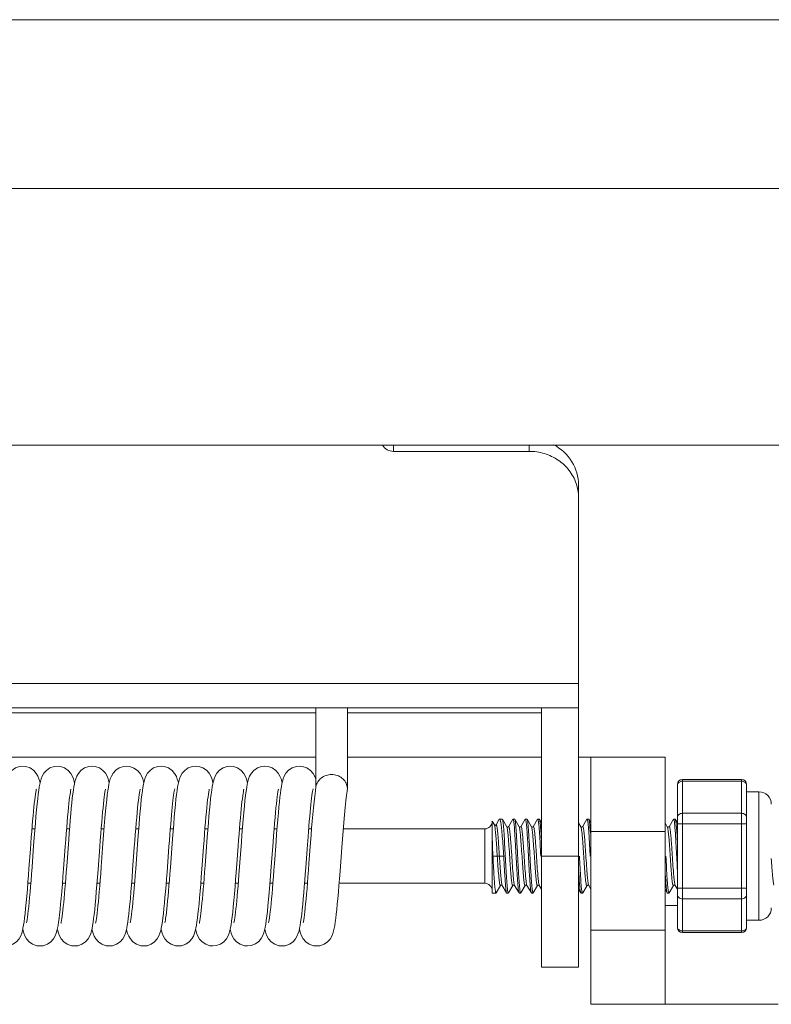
# Model space of a CAD drawing. Header units: millimetres. Extents: x 29170 to 33192, y 36 to 3108.
# Tile 230 of 256: x 31297 to 31328, y 2342 to 2382. Entities that reach past the tile are written whole.
import ezdxf

# ---------------------------------------------------------------- set-up
doc = ezdxf.new("R2010")
doc.units = ezdxf.units.MM
doc.layers.add('细实线', color=7, linetype='Continuous', lineweight=13)

msp = doc.modelspace()

# ---------------------------------------------------------------- linework, layer by layer
at = {"layer": '细实线'}
for p, q in [((31206.178, 2382.037), (31383.873, 2382.037)), ((31215.025, 2375.207), (31375.025, 2375.207)), ((31220.025, 2364.815), (31370.025, 2364.815)), ((31312.525, 2364.815), (31312.525, 2364.565)), ((31318.025, 2364.565), (31318.025, 2364.815)), ((31318.025, 2364.565), (31312.525, 2364.565)), ((31320.025, 2354.182), (31320.025, 2363.199)), ((31320.025, 2355.168), (31270.025, 2355.168)), ((31320.025, 2354.182), (31284.265, 2354.182)), ((31284.265, 2353.982), (31309.385, 2353.982)), ((31309.385, 2350.94), (31309.385, 2354.182)), ((31310.665, 2350.9), (31310.665, 2354.182)), ((31310.665, 2353.982), (31318.525, 2353.982)), ((31318.525, 2354.182), (31318.525, 2343.682)), ((31320.025, 2343.682), (31320.025, 2354.182)), ((31284.265, 2352.182), (31309.385, 2352.182)), ((31310.665, 2352.182), (31318.525, 2352.182)), ((31320.025, 2352.182), (31320.525, 2352.182)), ((31320.525, 2342.182), (31320.525, 2352.182)), ((31320.525, 2352.182), (31323.525, 2352.182)), ((31323.525, 2352.182), (31323.525, 2342.182)), ((31324.225, 2345.083), (31324.225, 2351.28)), ((31324.225, 2351.28), (31326.625, 2351.28)), ((31324.225, 2351.213), (31326.625, 2351.213)), ((31326.625, 2345.083), (31326.625, 2351.28)), ((31309.392, 2350.983), (31309.393, 2350.987)), ((31310.657, 2350.808), (31310.66, 2350.83)), ((31310.665, 2350.9), (31310.658, 2350.983)), ((31310.66, 2350.83), (31310.665, 2350.9)), ((31324.025, 2345.283), (31324.025, 2351.08)), ((31326.825, 2350.644), (31326.825, 2351.08)), ((31327.325, 2350.782), (31326.825, 2350.782)), ((31327.325, 2350.782), (31327.325, 2345.582)), ((31324.225, 2349.914), (31326.625, 2349.914)), ((31326.825, 2348.689), (31326.825, 2350.136)), ((31316.525, 2346.682), (31316.525, 2349.594)), ((31316.613, 2349.443), (31316.525, 2349.594)), ((31316.814, 2349.67), (31316.682, 2349.443)), ((31316.814, 2349.67), (31316.827, 2349.682)), ((31316.931, 2349.682), (31316.827, 2349.682)), ((31316.931, 2349.682), (31316.827, 2349.682)), ((31316.851, 2349.644), (31316.875, 2349.532)), ((31316.939, 2349.675), (31316.931, 2349.682)), ((31317.116, 2349.37), (31316.939, 2349.675)), ((31316.952, 2349.632), (31316.939, 2349.675)), ((31317.362, 2349.675), (31317.184, 2349.37)), ((31317.362, 2349.675), (31317.369, 2349.682)), ((31317.431, 2349.682), (31317.369, 2349.682)), ((31317.431, 2349.682), (31317.369, 2349.682)), ((31317.439, 2349.675), (31317.431, 2349.682)), ((31317.616, 2349.37), (31317.439, 2349.675)), ((31317.452, 2349.63), (31317.439, 2349.675)), ((31317.862, 2349.675), (31317.684, 2349.37)), ((31317.862, 2349.675), (31317.869, 2349.682)), ((31317.931, 2349.682), (31317.869, 2349.682)), ((31317.931, 2349.682), (31317.869, 2349.682)), ((31317.939, 2349.675), (31317.931, 2349.682)), ((31318.116, 2349.37), (31317.939, 2349.675)), ((31317.952, 2349.631), (31317.939, 2349.675)), ((31318.362, 2349.675), (31318.184, 2349.37)), ((31318.362, 2349.675), (31318.369, 2349.682)), ((31318.431, 2349.682), (31318.369, 2349.682)), ((31318.431, 2349.682), (31318.369, 2349.682)), ((31318.439, 2349.675), (31318.431, 2349.682)), ((31318.525, 2349.526), (31318.439, 2349.675)), ((31320.116, 2349.37), (31320.025, 2349.526)), ((31320.362, 2349.675), (31320.184, 2349.37)), ((31320.362, 2349.675), (31320.369, 2349.682)), ((31320.431, 2349.682), (31320.369, 2349.682)), ((31320.431, 2349.682), (31320.369, 2349.682)), ((31320.439, 2349.675), (31320.431, 2349.682)), ((31320.525, 2349.526), (31320.439, 2349.675)), ((31323.616, 2349.37), (31323.525, 2349.526)), ((31323.862, 2349.675), (31323.684, 2349.37)), ((31323.862, 2349.675), (31323.869, 2349.682)), ((31323.931, 2349.682), (31323.869, 2349.682)), ((31323.931, 2349.682), (31323.869, 2349.682)), ((31323.939, 2349.675), (31323.931, 2349.682)), ((31324.025, 2349.526), (31323.939, 2349.675)), ((31323.952, 2349.631), (31323.939, 2349.675)), ((31298.016, 2349.282), (31297.896, 2349.282)), ((31298.016, 2349.282), (31297.896, 2349.282)), ((31299.416, 2349.282), (31299.296, 2349.282)), ((31299.416, 2349.282), (31299.296, 2349.282)), ((31300.816, 2349.282), (31300.696, 2349.282)), ((31300.816, 2349.282), (31300.696, 2349.282)), ((31302.216, 2349.282), (31302.096, 2349.282)), ((31302.216, 2349.282), (31302.096, 2349.282)), ((31303.616, 2349.282), (31303.496, 2349.282)), ((31303.616, 2349.282), (31303.496, 2349.282)), ((31305.016, 2349.282), (31304.896, 2349.282)), ((31305.016, 2349.282), (31304.896, 2349.282)), ((31306.416, 2349.282), (31306.296, 2349.282)), ((31306.416, 2349.282), (31306.296, 2349.282)), ((31307.816, 2349.282), (31307.696, 2349.282)), ((31307.816, 2349.282), (31307.696, 2349.282)), ((31309.216, 2349.282), (31309.096, 2349.282)), ((31309.216, 2349.282), (31309.096, 2349.282)), ((31316.225, 2349.282), (31310.496, 2349.282)), ((31316.225, 2349.282), (31310.496, 2349.282)), ((31316.225, 2347.082), (31316.225, 2349.282)), ((31316.614, 2349.441), (31316.613, 2349.443)), ((31316.682, 2349.444), (31316.682, 2349.443)), ((31317.117, 2349.368), (31317.116, 2349.37)), ((31317.12, 2349.361), (31317.116, 2349.37)), ((31317.618, 2349.368), (31317.616, 2349.37)), ((31317.62, 2349.361), (31317.616, 2349.37)), ((31318.117, 2349.368), (31318.116, 2349.37)), ((31318.12, 2349.362), (31318.116, 2349.37)), ((31320.117, 2349.368), (31320.116, 2349.37)), ((31320.12, 2349.361), (31320.116, 2349.37)), ((31320.436, 2349.181), (31320.493, 2348.19)), ((31320.503, 2349.115), (31320.485, 2349.356)), ((31320.525, 2349.182), (31323.525, 2349.182)), ((31323.618, 2349.368), (31323.616, 2349.37)), ((31323.62, 2349.361), (31323.616, 2349.37)), ((31324.025, 2349.481), (31326.825, 2349.481)), ((31316.556, 2348.182), (31316.525, 2349.015)), ((31316.994, 2348.182), (31316.556, 2348.182)), ((31318.493, 2348.19), (31318.494, 2348.18)), ((31318.525, 2348.182), (31320.025, 2348.182)), ((31320.493, 2348.19), (31320.494, 2348.18)), ((31326.825, 2346.227), (31326.825, 2347.674)), ((31297.848, 2347.082), (31297.729, 2347.082)), ((31297.848, 2347.082), (31297.729, 2347.082)), ((31299.248, 2347.082), (31299.129, 2347.082)), ((31299.248, 2347.082), (31299.129, 2347.082)), ((31300.648, 2347.082), (31300.529, 2347.082)), ((31300.648, 2347.082), (31300.529, 2347.082)), ((31302.048, 2347.082), (31301.929, 2347.082)), ((31302.048, 2347.082), (31301.929, 2347.082)), ((31303.448, 2347.082), (31303.329, 2347.082)), ((31303.448, 2347.082), (31303.329, 2347.082)), ((31304.848, 2347.082), (31304.729, 2347.082)), ((31304.848, 2347.082), (31304.729, 2347.082)), ((31306.248, 2347.082), (31306.129, 2347.082)), ((31306.248, 2347.082), (31306.129, 2347.082)), ((31307.648, 2347.082), (31307.529, 2347.082)), ((31307.648, 2347.082), (31307.529, 2347.082)), ((31309.048, 2347.082), (31308.929, 2347.082)), ((31309.048, 2347.082), (31308.929, 2347.082)), ((31316.225, 2347.082), (31310.329, 2347.082)), ((31316.225, 2347.082), (31310.329, 2347.082)), ((31316.689, 2346.688), (31316.866, 2346.993)), ((31316.934, 2346.993), (31316.93, 2347.002)), ((31316.933, 2346.995), (31316.934, 2346.993)), ((31316.934, 2346.993), (31317.112, 2346.688)), ((31317.189, 2346.688), (31317.366, 2346.993)), ((31317.434, 2346.993), (31317.43, 2347.002)), ((31317.433, 2346.995), (31317.434, 2346.993)), ((31317.434, 2346.993), (31317.612, 2346.688)), ((31317.598, 2346.733), (31317.612, 2346.688)), ((31317.689, 2346.688), (31317.866, 2346.993)), ((31317.934, 2346.993), (31317.93, 2347.002)), ((31317.933, 2346.995), (31317.934, 2346.993)), ((31317.934, 2346.993), (31318.112, 2346.688)), ((31318.098, 2346.734), (31318.112, 2346.688)), ((31318.189, 2346.688), (31318.366, 2346.994)), ((31318.434, 2346.993), (31318.43, 2347.002)), ((31318.434, 2346.994), (31318.434, 2346.993)), ((31318.434, 2346.993), (31318.525, 2346.837)), ((31320.025, 2346.837), (31320.112, 2346.688)), ((31320.098, 2346.734), (31320.112, 2346.688)), ((31320.189, 2346.688), (31320.366, 2346.994)), ((31320.434, 2346.993), (31320.43, 2347.002)), ((31320.434, 2346.994), (31320.434, 2346.993)), ((31320.434, 2346.993), (31320.525, 2346.837)), ((31323.525, 2346.837), (31323.612, 2346.688)), ((31323.598, 2346.733), (31323.612, 2346.688)), ((31323.689, 2346.688), (31323.866, 2346.993)), ((31323.934, 2346.993), (31323.93, 2347.002)), ((31323.933, 2346.995), (31323.934, 2346.993)), ((31323.934, 2346.993), (31324.025, 2346.837)), ((31324.025, 2346.882), (31326.825, 2346.882)), ((31316.681, 2346.682), (31316.525, 2346.682)), ((31316.681, 2346.682), (31316.689, 2346.688)), ((31317.112, 2346.688), (31317.119, 2346.682)), ((31317.181, 2346.682), (31317.119, 2346.682)), ((31317.181, 2346.682), (31317.119, 2346.682)), ((31317.189, 2346.688), (31317.181, 2346.682)), ((31317.612, 2346.688), (31317.619, 2346.682)), ((31317.681, 2346.682), (31317.619, 2346.682)), ((31317.681, 2346.682), (31317.619, 2346.682)), ((31317.689, 2346.688), (31317.681, 2346.682)), ((31318.112, 2346.688), (31318.119, 2346.682)), ((31318.181, 2346.682), (31318.119, 2346.682)), ((31318.181, 2346.682), (31318.119, 2346.682)), ((31318.189, 2346.688), (31318.181, 2346.682)), ((31320.112, 2346.688), (31320.119, 2346.682)), ((31320.181, 2346.682), (31320.119, 2346.682)), ((31320.181, 2346.682), (31320.119, 2346.682)), ((31320.189, 2346.688), (31320.181, 2346.682)), ((31323.612, 2346.688), (31323.619, 2346.682)), ((31323.681, 2346.682), (31323.619, 2346.682)), ((31323.681, 2346.682), (31323.619, 2346.682)), ((31323.689, 2346.688), (31323.681, 2346.682)), ((31324.225, 2346.449), (31326.625, 2346.449)), ((31324.025, 2346.182), (31323.525, 2346.182)), ((31326.825, 2345.283), (31326.825, 2345.719)), ((31327.325, 2345.582), (31326.825, 2345.582)), ((31320.525, 2345.182), (31323.525, 2345.182)), ((31324.225, 2345.15), (31326.625, 2345.15)), ((31324.225, 2345.083), (31326.625, 2345.083)), ((31318.525, 2343.682), (31320.025, 2343.682)), ((31320.525, 2342.182), (31323.525, 2342.182)), ((31323.525, 2342.182), (31328.097, 2342.182))]:
    msp.add_line(p, q, dxfattribs=at)
for points in [[(31297.522, 2351.822), (31297.395, 2351.809), (31297.224, 2351.749), (31297.079, 2351.65), (31296.975, 2351.529), (31296.907, 2351.41), (31296.866, 2351.305), (31296.837, 2351.204), (31296.813, 2351.098), (31296.791, 2350.978), (31296.77, 2350.842), (31296.749, 2350.685), (31296.727, 2350.505), (31296.706, 2350.3), (31296.683, 2350.07), (31296.66, 2349.815), (31296.637, 2349.539), (31296.613, 2349.244), (31296.589, 2348.936), (31296.565, 2348.618)], [(31298.222, 2351.139), (31298.208, 2351.204), (31298.179, 2351.304), (31298.137, 2351.41), (31298.07, 2351.529), (31297.966, 2351.649), (31297.821, 2351.748), (31297.651, 2351.808), (31297.522, 2351.822)], [(31298.922, 2351.822), (31298.795, 2351.809), (31298.624, 2351.749), (31298.481, 2351.651), (31298.376, 2351.531), (31298.308, 2351.412), (31298.267, 2351.306), (31298.238, 2351.205), (31298.213, 2351.098), (31298.191, 2350.979), (31298.17, 2350.842), (31298.149, 2350.683), (31298.127, 2350.5), (31298.104, 2350.29), (31298.082, 2350.054), (31298.058, 2349.795), (31298.035, 2349.516), (31298.011, 2349.222), (31297.988, 2348.918), (31297.964, 2348.611)], [(31299.622, 2351.139), (31299.608, 2351.201), (31299.579, 2351.302), (31299.538, 2351.409), (31299.47, 2351.529), (31299.364, 2351.651), (31299.218, 2351.75), (31299.048, 2351.809), (31298.922, 2351.822)], [(31300.322, 2351.822), (31300.195, 2351.809), (31300.024, 2351.749), (31299.879, 2351.649), (31299.774, 2351.529), (31299.707, 2351.41), (31299.666, 2351.305), (31299.637, 2351.205), (31299.614, 2351.1), (31299.592, 2350.981), (31299.571, 2350.848), (31299.55, 2350.695), (31299.529, 2350.522), (31299.509, 2350.33), (31299.488, 2350.118), (31299.466, 2349.888), (31299.445, 2349.642), (31299.424, 2349.384), (31299.403, 2349.116), (31299.382, 2348.844), (31299.302, 2347.779)], [(31301.022, 2351.138), (31301.009, 2351.199), (31300.979, 2351.304), (31300.935, 2351.414), (31300.867, 2351.535), (31300.762, 2351.652), (31300.624, 2351.747), (31300.457, 2351.807), (31300.322, 2351.822)], [(31301.722, 2351.822), (31301.595, 2351.809), (31301.426, 2351.75), (31301.284, 2351.654), (31301.179, 2351.536), (31301.111, 2351.417), (31301.068, 2351.31), (31301.038, 2351.206), (31301.013, 2351.095), (31300.99, 2350.969), (31300.967, 2350.824), (31300.945, 2350.656), (31300.923, 2350.465), (31300.9, 2350.245), (31300.876, 2349.995), (31300.851, 2349.71), (31300.824, 2349.39), (31300.797, 2349.046), (31300.771, 2348.694)], [(31302.422, 2351.139), (31302.408, 2351.204), (31302.379, 2351.303), (31302.339, 2351.407), (31302.273, 2351.525), (31302.169, 2351.646), (31302.026, 2351.746), (31301.855, 2351.808), (31301.722, 2351.822)], [(31303.122, 2351.822), (31302.992, 2351.808), (31302.822, 2351.748), (31302.68, 2351.65), (31302.576, 2351.531), (31302.508, 2351.412), (31302.466, 2351.303), (31302.436, 2351.198), (31302.411, 2351.088), (31302.389, 2350.964), (31302.367, 2350.822), (31302.345, 2350.657), (31302.323, 2350.467), (31302.3, 2350.249), (31302.277, 2350.006), (31302.253, 2349.74), (31302.23, 2349.455), (31302.206, 2349.157), (31302.183, 2348.852), (31302.094, 2347.67)], [(31303.822, 2351.139), (31303.809, 2351.199), (31303.78, 2351.299), (31303.74, 2351.405), (31303.672, 2351.526), (31303.565, 2351.65), (31303.419, 2351.75), (31303.248, 2351.809), (31303.122, 2351.822)], [(31304.522, 2351.822), (31304.395, 2351.809), (31304.225, 2351.749), (31304.081, 2351.651), (31303.976, 2351.532), (31303.909, 2351.413), (31303.867, 2351.307), (31303.838, 2351.206), (31303.813, 2351.098), (31303.791, 2350.978), (31303.77, 2350.841), (31303.748, 2350.68), (31303.726, 2350.492), (31303.703, 2350.276), (31303.68, 2350.032), (31303.656, 2349.765), (31303.632, 2349.479), (31303.608, 2349.181), (31303.584, 2348.877), (31303.498, 2347.715)], [(31305.223, 2351.14), (31305.203, 2351.223), (31305.174, 2351.319), (31305.131, 2351.423), (31305.063, 2351.54), (31304.957, 2351.657), (31304.813, 2351.753), (31304.646, 2351.809), (31304.522, 2351.822)], [(31305.922, 2351.822), (31305.799, 2351.809), (31305.629, 2351.751), (31305.484, 2351.654), (31305.379, 2351.535), (31305.311, 2351.417), (31305.268, 2351.311), (31305.239, 2351.212), (31305.215, 2351.106), (31305.193, 2350.988), (31305.171, 2350.85), (31305.15, 2350.691), (31305.128, 2350.506), (31305.105, 2350.295), (31305.082, 2350.06), (31305.059, 2349.802), (31305.036, 2349.526), (31305.012, 2349.237), (31304.989, 2348.941), (31304.945, 2348.35)], [(31306.622, 2351.139), (31306.608, 2351.201), (31306.58, 2351.3), (31306.539, 2351.406), (31306.472, 2351.526), (31306.367, 2351.649), (31306.221, 2351.749), (31306.049, 2351.809), (31305.922, 2351.822)], [(31307.322, 2351.822), (31307.193, 2351.808), (31307.023, 2351.748), (31306.88, 2351.65), (31306.776, 2351.531), (31306.708, 2351.412), (31306.666, 2351.304), (31306.636, 2351.199), (31306.611, 2351.087), (31306.588, 2350.959), (31306.565, 2350.809), (31306.543, 2350.634), (31306.519, 2350.432), (31306.496, 2350.201), (31306.471, 2349.942), (31306.447, 2349.659), (31306.422, 2349.357), (31306.398, 2349.048), (31306.374, 2348.746), (31306.313, 2347.923)], [(31308.022, 2351.139), (31308.009, 2351.198), (31307.979, 2351.304), (31307.936, 2351.413), (31307.868, 2351.533), (31307.764, 2351.651), (31307.624, 2351.747), (31307.456, 2351.807), (31307.322, 2351.822)], [(31308.722, 2351.822), (31308.598, 2351.809), (31308.427, 2351.75), (31308.283, 2351.653), (31308.178, 2351.534), (31308.11, 2351.416), (31308.068, 2351.311), (31308.04, 2351.213), (31308.016, 2351.111), (31307.994, 2350.997), (31307.974, 2350.869), (31307.954, 2350.724), (31307.934, 2350.56), (31307.913, 2350.375), (31307.892, 2350.165), (31307.87, 2349.929), (31307.847, 2349.666), (31307.824, 2349.382), (31307.8, 2349.083), (31307.777, 2348.776), (31307.71, 2347.883)], [(31309.385, 2351.283), (31309.384, 2351.29), (31309.342, 2351.4), (31309.275, 2351.522), (31309.169, 2351.646), (31309.024, 2351.747), (31308.852, 2351.808), (31308.722, 2351.822)], [(31297.833, 2348.46), (31297.87, 2348.949), (31297.888, 2349.181), (31297.906, 2349.402), (31297.924, 2349.612), (31297.941, 2349.809), (31297.958, 2349.993), (31297.974, 2350.162), (31297.991, 2350.316), (31298.006, 2350.454), (31298.022, 2350.576), (31298.036, 2350.68), (31298.05, 2350.767), (31298.062, 2350.835), (31298.072, 2350.883), (31298.073, 2350.888)], [(31299.241, 2348.564), (31299.262, 2348.839), (31299.282, 2349.097), (31299.301, 2349.34), (31299.32, 2349.566), (31299.338, 2349.776), (31299.356, 2349.97), (31299.373, 2350.147), (31299.39, 2350.306), (31299.406, 2350.448), (31299.421, 2350.572), (31299.436, 2350.679), (31299.449, 2350.766), (31299.462, 2350.835), (31299.472, 2350.882), (31299.473, 2350.888)], [(31300.64, 2348.552), (31300.661, 2348.828), (31300.681, 2349.087), (31300.7, 2349.33), (31300.719, 2349.557), (31300.737, 2349.769), (31300.755, 2349.963), (31300.772, 2350.141), (31300.789, 2350.302), (31300.805, 2350.445), (31300.821, 2350.57), (31300.835, 2350.677), (31300.849, 2350.765), (31300.862, 2350.834), (31300.872, 2350.882), (31300.873, 2350.888)], [(31302.038, 2348.526), (31302.059, 2348.801), (31302.079, 2349.06), (31302.098, 2349.304), (31302.117, 2349.532), (31302.135, 2349.744), (31302.153, 2349.941), (31302.17, 2350.121), (31302.187, 2350.284), (31302.203, 2350.429), (31302.219, 2350.557), (31302.234, 2350.667), (31302.248, 2350.758), (31302.261, 2350.829), (31302.271, 2350.879), (31302.273, 2350.886)], [(31303.441, 2348.566), (31303.459, 2348.806), (31303.477, 2349.036), (31303.494, 2349.255), (31303.511, 2349.462), (31303.527, 2349.656), (31303.543, 2349.838), (31303.559, 2350.006), (31303.574, 2350.161), (31303.589, 2350.303), (31303.604, 2350.432), (31303.618, 2350.546), (31303.631, 2350.647), (31303.644, 2350.734), (31303.656, 2350.805), (31303.666, 2350.858), (31303.674, 2350.893), (31303.675, 2350.897)], [(31304.84, 2348.548), (31304.86, 2348.823), (31304.881, 2349.082), (31304.9, 2349.327), (31304.919, 2349.556), (31304.937, 2349.771), (31304.956, 2349.969), (31304.973, 2350.151), (31304.99, 2350.314), (31305.007, 2350.459), (31305.023, 2350.585), (31305.038, 2350.692), (31305.051, 2350.778), (31305.063, 2350.844), (31305.073, 2350.888), (31305.074, 2350.893)], [(31306.242, 2348.578), (31306.261, 2348.826), (31306.279, 2349.065), (31306.297, 2349.293), (31306.315, 2349.509), (31306.332, 2349.712), (31306.349, 2349.901), (31306.366, 2350.076), (31306.382, 2350.235), (31306.397, 2350.378), (31306.413, 2350.505), (31306.427, 2350.616), (31306.441, 2350.711), (31306.453, 2350.789), (31306.465, 2350.849), (31306.473, 2350.889), (31306.474, 2350.893)], [(31307.607, 2348.103), (31307.654, 2348.737), (31307.675, 2349.017), (31307.696, 2349.276), (31307.716, 2349.516), (31307.735, 2349.737), (31307.753, 2349.942), (31307.771, 2350.129), (31307.789, 2350.299), (31307.806, 2350.448), (31307.822, 2350.578), (31307.837, 2350.688), (31307.851, 2350.776), (31307.863, 2350.843), (31307.873, 2350.887), (31307.874, 2350.893)], [(31309.035, 2348.479), (31309.071, 2348.957), (31309.088, 2349.182), (31309.106, 2349.396), (31309.122, 2349.597), (31309.139, 2349.787), (31309.155, 2349.963), (31309.171, 2350.126), (31309.186, 2350.274), (31309.201, 2350.409), (31309.216, 2350.529), (31309.229, 2350.634), (31309.243, 2350.725), (31309.255, 2350.799), (31309.266, 2350.856), (31309.274, 2350.893), (31309.275, 2350.897)], [(31309.393, 2350.987), (31309.368, 2350.825), (31309.34, 2350.613), (31309.314, 2350.381), (31309.289, 2350.131), (31309.265, 2349.867), (31309.241, 2349.592), (31309.218, 2349.31), (31309.196, 2349.023), (31309.174, 2348.735), (31309.11, 2347.88)], [(31310.439, 2348.533), (31310.464, 2348.869), (31310.49, 2349.205), (31310.517, 2349.535), (31310.545, 2349.853), (31310.573, 2350.152), (31310.603, 2350.423), (31310.632, 2350.653), (31310.657, 2350.808)], [(31316.682, 2349.444), (31316.68, 2349.441), (31316.652, 2349.426), (31316.617, 2349.438), (31316.614, 2349.441)], [(31317.184, 2349.37), (31317.181, 2349.366), (31317.157, 2349.353), (31317.126, 2349.36), (31317.117, 2349.368)], [(31317.684, 2349.37), (31317.682, 2349.366), (31317.659, 2349.354), (31317.627, 2349.359), (31317.618, 2349.368)], [(31318.184, 2349.37), (31318.183, 2349.368), (31318.16, 2349.354), (31318.127, 2349.359), (31318.117, 2349.368)], [(31320.184, 2349.37), (31320.183, 2349.368), (31320.16, 2349.354), (31320.127, 2349.359), (31320.117, 2349.368)], [(31323.684, 2349.37), (31323.682, 2349.366), (31323.659, 2349.354), (31323.627, 2349.359), (31323.618, 2349.368)], [(31296.822, 2344.542), (31296.953, 2344.555), (31297.124, 2344.616), (31297.268, 2344.716), (31297.372, 2344.837), (31297.439, 2344.956), (31297.48, 2345.061), (31297.508, 2345.162), (31297.532, 2345.269), (31297.554, 2345.388), (31297.575, 2345.522), (31297.596, 2345.676), (31297.617, 2345.854), (31297.639, 2346.06), (31297.662, 2346.297), (31297.686, 2346.56), (31297.71, 2346.84), (31297.733, 2347.126), (31297.754, 2347.407), (31297.775, 2347.681), (31297.833, 2348.46)], [(31297.964, 2348.611), (31297.898, 2347.727), (31297.878, 2347.454), (31297.858, 2347.195), (31297.838, 2346.951), (31297.819, 2346.721), (31297.8, 2346.508), (31297.781, 2346.31), (31297.763, 2346.13), (31297.745, 2345.967), (31297.728, 2345.825), (31297.712, 2345.704), (31297.697, 2345.605), (31297.684, 2345.53), (31297.673, 2345.48), (31297.671, 2345.474)], [(31298.222, 2344.542), (31298.351, 2344.555), (31298.521, 2344.614), (31298.664, 2344.712), (31298.769, 2344.831), (31298.836, 2344.95), (31298.877, 2345.055), (31298.906, 2345.153), (31298.93, 2345.257), (31298.952, 2345.373), (31298.972, 2345.504), (31298.993, 2345.653), (31299.013, 2345.822), (31299.034, 2346.016), (31299.056, 2346.236), (31299.079, 2346.482), (31299.102, 2346.753), (31299.126, 2347.043), (31299.15, 2347.347), (31299.173, 2347.659), (31299.241, 2348.564)], [(31299.622, 2344.542), (31299.751, 2344.555), (31299.92, 2344.614), (31300.063, 2344.712), (31300.168, 2344.831), (31300.236, 2344.949), (31300.277, 2345.054), (31300.306, 2345.152), (31300.33, 2345.256), (31300.351, 2345.371), (31300.372, 2345.501), (31300.392, 2345.649), (31300.413, 2345.817), (31300.434, 2346.009), (31300.456, 2346.227), (31300.478, 2346.472), (31300.501, 2346.741), (31300.525, 2347.03), (31300.549, 2347.334), (31300.572, 2347.645), (31300.64, 2348.552)], [(31300.771, 2348.694), (31300.7, 2347.744), (31300.679, 2347.468), (31300.659, 2347.21), (31300.639, 2346.968), (31300.62, 2346.743), (31300.602, 2346.533), (31300.584, 2346.34), (31300.567, 2346.165), (31300.55, 2346.008), (31300.534, 2345.87), (31300.518, 2345.751), (31300.504, 2345.652), (31300.491, 2345.571), (31300.48, 2345.511), (31300.471, 2345.472), (31300.47, 2345.467)], [(31301.022, 2344.542), (31301.151, 2344.555), (31301.322, 2344.615), (31301.466, 2344.714), (31301.57, 2344.834), (31301.637, 2344.952), (31301.678, 2345.057), (31301.707, 2345.156), (31301.73, 2345.26), (31301.752, 2345.376), (31301.773, 2345.507), (31301.793, 2345.655), (31301.813, 2345.824), (31301.834, 2346.015), (31301.856, 2346.23), (31301.878, 2346.47), (31301.901, 2346.735), (31301.924, 2347.019), (31301.948, 2347.318), (31301.971, 2347.625), (31302.038, 2348.526)], [(31302.422, 2344.542), (31302.553, 2344.555), (31302.722, 2344.615), (31302.862, 2344.711), (31302.967, 2344.829), (31303.035, 2344.947), (31303.078, 2345.055), (31303.108, 2345.159), (31303.132, 2345.268), (31303.154, 2345.389), (31303.176, 2345.528), (31303.197, 2345.685), (31303.218, 2345.863), (31303.239, 2346.061), (31303.26, 2346.276), (31303.281, 2346.506), (31303.302, 2346.749), (31303.323, 2347.003), (31303.343, 2347.264), (31303.364, 2347.528), (31303.441, 2348.566)], [(31303.822, 2344.542), (31303.954, 2344.555), (31304.122, 2344.615), (31304.262, 2344.71), (31304.366, 2344.828), (31304.434, 2344.946), (31304.477, 2345.055), (31304.507, 2345.158), (31304.532, 2345.266), (31304.554, 2345.384), (31304.574, 2345.517), (31304.595, 2345.669), (31304.616, 2345.842), (31304.637, 2346.036), (31304.658, 2346.254), (31304.68, 2346.496), (31304.703, 2346.76), (31304.726, 2347.044), (31304.749, 2347.342), (31304.773, 2347.648), (31304.84, 2348.548)], [(31304.945, 2348.35), (31304.904, 2347.796), (31304.884, 2347.537), (31304.865, 2347.292), (31304.847, 2347.061), (31304.829, 2346.843), (31304.812, 2346.64), (31304.795, 2346.452), (31304.778, 2346.279), (31304.762, 2346.121), (31304.747, 2345.979), (31304.732, 2345.853), (31304.717, 2345.743), (31304.704, 2345.649), (31304.691, 2345.571), (31304.68, 2345.512), (31304.671, 2345.472), (31304.67, 2345.468)], [(31305.222, 2344.542), (31305.357, 2344.556), (31305.527, 2344.618), (31305.669, 2344.717), (31305.772, 2344.837), (31305.839, 2344.957), (31305.881, 2345.066), (31305.911, 2345.172), (31305.935, 2345.283), (31305.957, 2345.407), (31305.979, 2345.551), (31306.001, 2345.717), (31306.023, 2345.91), (31306.046, 2346.133), (31306.07, 2346.384), (31306.094, 2346.657), (31306.118, 2346.944), (31306.141, 2347.233), (31306.163, 2347.516), (31306.242, 2348.578)], [(31308.022, 2344.542), (31308.15, 2344.555), (31308.321, 2344.614), (31308.465, 2344.713), (31308.57, 2344.834), (31308.637, 2344.952), (31308.678, 2345.056), (31308.706, 2345.154), (31308.73, 2345.257), (31308.751, 2345.372), (31308.772, 2345.504), (31308.793, 2345.655), (31308.814, 2345.827), (31308.835, 2346.019), (31308.856, 2346.228), (31308.876, 2346.453), (31308.897, 2346.689), (31308.917, 2346.936), (31308.938, 2347.19), (31308.958, 2347.449), (31308.977, 2347.71), (31309.035, 2348.479)], [(31309.422, 2344.542), (31309.552, 2344.555), (31309.719, 2344.614), (31309.86, 2344.708), (31309.964, 2344.825), (31310.033, 2344.943), (31310.076, 2345.051), (31310.106, 2345.153), (31310.131, 2345.26), (31310.152, 2345.378), (31310.173, 2345.511), (31310.194, 2345.662), (31310.214, 2345.832), (31310.235, 2346.024), (31310.256, 2346.235), (31310.278, 2346.467), (31310.299, 2346.716), (31310.321, 2346.984), (31310.344, 2347.267), (31310.366, 2347.566), (31310.439, 2348.533)], [(31306.313, 2347.923), (31306.275, 2347.422), (31306.257, 2347.188), (31306.239, 2346.966), (31306.222, 2346.756), (31306.204, 2346.559), (31306.188, 2346.376), (31306.171, 2346.207), (31306.155, 2346.052), (31306.139, 2345.913), (31306.124, 2345.789), (31306.109, 2345.684), (31306.095, 2345.596), (31306.083, 2345.528), (31306.073, 2345.481), (31306.072, 2345.475)], [(31306.622, 2344.542), (31306.769, 2344.559), (31306.938, 2344.623), (31307.075, 2344.722), (31307.176, 2344.842), (31307.242, 2344.962), (31307.282, 2345.07), (31307.312, 2345.176), (31307.336, 2345.29), (31307.359, 2345.42), (31307.382, 2345.571), (31307.404, 2345.745), (31307.427, 2345.944), (31307.45, 2346.169), (31307.474, 2346.424), (31307.499, 2346.713), (31307.525, 2347.035), (31307.553, 2347.385), (31307.58, 2347.747), (31307.607, 2348.103)], [(31299.302, 2347.779), (31299.284, 2347.533), (31299.266, 2347.297), (31299.248, 2347.072), (31299.23, 2346.86), (31299.213, 2346.661), (31299.197, 2346.474), (31299.18, 2346.301), (31299.164, 2346.142), (31299.149, 2345.998), (31299.134, 2345.869), (31299.119, 2345.756), (31299.105, 2345.659), (31299.092, 2345.579), (31299.081, 2345.518), (31299.072, 2345.476), (31299.071, 2345.471)], [(31302.094, 2347.67), (31302.074, 2347.401), (31302.054, 2347.147), (31302.034, 2346.907), (31302.015, 2346.682), (31301.997, 2346.474), (31301.979, 2346.283), (31301.961, 2346.109), (31301.944, 2345.955), (31301.927, 2345.82), (31301.912, 2345.705), (31301.898, 2345.61), (31301.885, 2345.537), (31301.874, 2345.485), (31301.873, 2345.478)], [(31303.498, 2347.715), (31303.478, 2347.454), (31303.458, 2347.207), (31303.44, 2346.974), (31303.422, 2346.756), (31303.404, 2346.553), (31303.387, 2346.366), (31303.37, 2346.195), (31303.354, 2346.041), (31303.338, 2345.903), (31303.323, 2345.783), (31303.308, 2345.679), (31303.295, 2345.594), (31303.283, 2345.527), (31303.273, 2345.48), (31303.272, 2345.474)], [(31307.71, 2347.883), (31307.69, 2347.61), (31307.67, 2347.35), (31307.65, 2347.105), (31307.631, 2346.873), (31307.613, 2346.655), (31307.595, 2346.451), (31307.577, 2346.264), (31307.559, 2346.094), (31307.542, 2345.941), (31307.526, 2345.808), (31307.511, 2345.695), (31307.496, 2345.601), (31307.483, 2345.53), (31307.473, 2345.481), (31307.472, 2345.474)], [(31309.11, 2347.88), (31309.089, 2347.607), (31309.069, 2347.345), (31309.05, 2347.094), (31309.03, 2346.858), (31309.011, 2346.638), (31308.993, 2346.435), (31308.975, 2346.249), (31308.958, 2346.082), (31308.941, 2345.933), (31308.925, 2345.803), (31308.91, 2345.692), (31308.896, 2345.601), (31308.883, 2345.53), (31308.873, 2345.481), (31308.871, 2345.473)], [(31316.866, 2346.994), (31316.873, 2347.001), (31316.906, 2347.01), (31316.932, 2346.997), (31316.933, 2346.995)], [(31317.366, 2346.993), (31317.366, 2346.994), (31317.379, 2347.005), (31317.412, 2347.009), (31317.433, 2346.996), (31317.433, 2346.995)], [(31317.866, 2346.993), (31317.87, 2346.998), (31317.902, 2347.01), (31317.932, 2346.997), (31317.933, 2346.995)], [(31318.366, 2346.994), (31318.371, 2346.999), (31318.406, 2347.01), (31318.432, 2346.996), (31318.434, 2346.994)], [(31320.366, 2346.994), (31320.371, 2346.999), (31320.406, 2347.01), (31320.432, 2346.996), (31320.434, 2346.994)], [(31323.866, 2346.993), (31323.87, 2346.998), (31323.902, 2347.01), (31323.932, 2346.997), (31323.933, 2346.995)], [(31297.522, 2345.225), (31297.534, 2345.174), (31297.563, 2345.067), (31297.605, 2344.958), (31297.673, 2344.836), (31297.779, 2344.714), (31297.923, 2344.615), (31298.095, 2344.554), (31298.222, 2344.542)], [(31298.922, 2345.224), (31298.937, 2345.16), (31298.967, 2345.055), (31299.01, 2344.947), (31299.079, 2344.828), (31299.184, 2344.71), (31299.325, 2344.614), (31299.495, 2344.555), (31299.622, 2344.542)], [(31300.322, 2345.224), (31300.34, 2345.146), (31300.369, 2345.049), (31300.411, 2344.945), (31300.479, 2344.827), (31300.585, 2344.709), (31300.729, 2344.612), (31300.9, 2344.554), (31301.022, 2344.542)], [(31301.722, 2345.224), (31301.741, 2345.145), (31301.769, 2345.049), (31301.811, 2344.945), (31301.879, 2344.828), (31301.984, 2344.709), (31302.128, 2344.612), (31302.298, 2344.554), (31302.422, 2344.542)], [(31303.122, 2345.224), (31303.137, 2345.159), (31303.166, 2345.059), (31303.208, 2344.952), (31303.276, 2344.831), (31303.384, 2344.709), (31303.531, 2344.611), (31303.702, 2344.553), (31303.822, 2344.542)], [(31304.522, 2345.224), (31304.543, 2345.136), (31304.573, 2345.04), (31304.615, 2344.936), (31304.683, 2344.821), (31304.788, 2344.706), (31304.93, 2344.611), (31305.099, 2344.554), (31305.222, 2344.542)], [(31305.922, 2345.225), (31305.934, 2345.171), (31305.964, 2345.066), (31306.006, 2344.956), (31306.074, 2344.834), (31306.181, 2344.712), (31306.326, 2344.613), (31306.497, 2344.554), (31306.622, 2344.542)], [(31307.322, 2345.225), (31307.336, 2345.165), (31307.366, 2345.06), (31307.408, 2344.95), (31307.477, 2344.83), (31307.582, 2344.711), (31307.725, 2344.614), (31307.895, 2344.555), (31308.022, 2344.542)], [(31308.722, 2345.224), (31308.738, 2345.154), (31308.767, 2345.057), (31308.807, 2344.953), (31308.874, 2344.835), (31308.978, 2344.715), (31309.123, 2344.615), (31309.296, 2344.554), (31309.422, 2344.542)]]:
    msp.add_lwpolyline(points, dxfattribs=at)
for centre, radius, start, end in [((31318.238, 2362.684), 1.787, 16.3939, 19.0515), ((31324.225, 2351.08), 0.2, 90, 180), ((31326.625, 2351.08), 0.2, 0, 90), ((31324.177, 2351.039), 0.152, 164.9057, 179.9222), ((31324.179, 2351.039), 0.154, 162.8201, 164.9181), ((31326.671, 2351.039), 0.154, 15.0819, 17.1799), ((31326.673, 2351.039), 0.152, 0.0778, 15.0943), ((31327.325, 2350.282), 0.5, 0, 90), ((31316.225, 2349.582), 0.3, 270, 0), ((31304.754, 2348.067), 15.721, 4.066, 4.3016), ((31316.225, 2346.782), 0.3, 0, 90), ((31327.325, 2346.082), 0.5, 270, 0), ((31324.177, 2345.324), 0.152, 180.0778, 195.0943), ((31324.225, 2345.283), 0.2, 180, 270), ((31324.179, 2345.324), 0.154, 195.0819, 197.1799), ((31326.625, 2345.283), 0.2, 270, 0), ((31326.671, 2345.324), 0.154, 342.8201, 344.9181), ((31326.673, 2345.324), 0.152, 344.9057, 359.9222)]:
    msp.add_arc(centre, radius, start, end, dxfattribs=at)
for points, knots in [([(31312.525, 2364.565), (31312.437, 2364.565), (31312.26, 2364.61), (31312.128, 2364.737), (31312.086, 2364.811)], [0, 0, 0, 0, 0.506949, 1, 1, 1, 1]), ([(31319.013, 2364.833), (31319.31, 2364.675), (31319.83, 2364.204), (31320.025, 2363.527), (31320.025, 2363.199)], [0, 0, 0, 0, 0.506934, 1, 1, 1, 1]), ([(31319.927, 2363.267), (31319.862, 2363.455), (31319.666, 2363.814), (31319.215, 2364.235), (31318.65, 2364.504), (31318.233, 2364.565), (31318.025, 2364.565)], [0, 0, 0, 0, 0.24364, 0.491854, 0.744559, 1, 1, 1, 1]), ([(31309.393, 2350.987), (31309.404, 2351.055), (31309.455, 2351.19), (31309.602, 2351.351), (31309.8, 2351.456), (31309.95, 2351.48), (31310.025, 2351.48)], [0, 0, 0, 0, 0.23898, 0.485309, 0.739959, 1, 1, 1, 1]), ([(31310.658, 2350.983), (31310.648, 2351.051), (31310.597, 2351.187), (31310.45, 2351.35), (31310.251, 2351.456), (31310.101, 2351.48), (31310.025, 2351.48)], [0, 0, 0, 0, 0.238956, 0.485224, 0.739897, 1, 1, 1, 1]), ([(31324.032, 2351.084), (31324.038, 2351.103), (31324.057, 2351.139), (31324.102, 2351.18), (31324.161, 2351.207), (31324.204, 2351.213), (31324.225, 2351.213)], [0, 0, 0, 0, 0.234907, 0.480586, 0.736987, 1, 1, 1, 1]), ([(31326.625, 2351.213), (31326.647, 2351.213), (31326.69, 2351.207), (31326.748, 2351.18), (31326.794, 2351.139), (31326.813, 2351.103), (31326.818, 2351.084)], [0, 0, 0, 0, 0.263013, 0.519414, 0.765093, 1, 1, 1, 1]), ([(31326.825, 2350.644), (31326.825, 2350.612), (31326.821, 2350.542), (31326.818, 2350.426), (31326.822, 2350.288), (31326.825, 2350.189), (31326.825, 2350.136)], [0, 0, 0, 0, 0.184893, 0.414726, 0.687325, 1, 1, 1, 1]), ([(31324.025, 2349.74), (31324.025, 2349.763), (31324.036, 2349.81), (31324.082, 2349.867), (31324.148, 2349.905), (31324.199, 2349.914), (31324.225, 2349.914)], [0, 0, 0, 0, 0.233235, 0.4766, 0.733653, 1, 1, 1, 1]), ([(31326.625, 2349.914), (31326.651, 2349.914), (31326.702, 2349.905), (31326.769, 2349.867), (31326.814, 2349.81), (31326.825, 2349.763), (31326.825, 2349.74)], [0, 0, 0, 0, 0.266347, 0.5234, 0.766765, 1, 1, 1, 1]), ([(31316.827, 2349.682), (31316.832, 2349.682), (31316.844, 2349.667), (31316.848, 2349.653), (31316.851, 2349.644)], [0, 0, 0, 0, 0.331598, 1, 1, 1, 1]), ([(31316.875, 2349.532), (31316.888, 2349.454), (31316.909, 2349.27), (31316.949, 2348.82), (31316.975, 2348.447), (31316.994, 2348.182)], [0, 0, 0, 0, 0.173423, 0.410635, 1, 1, 1, 1]), ([(31317.16, 2346.733), (31317.147, 2346.8), (31317.13, 2346.98), (31317.105, 2347.303), (31317.081, 2347.72), (31317.056, 2348.185), (31317.031, 2348.65), (31317.008, 2349.066), (31316.983, 2349.387), (31316.966, 2349.566), (31316.952, 2349.632)], [0, 0, 0, 0, 0.070277, 0.185881, 0.334671, 0.50095, 0.667112, 0.815513, 0.930484, 1, 1, 1, 1]), ([(31317.369, 2349.682), (31317.374, 2349.682), (31317.383, 2349.659), (31317.387, 2349.644), (31317.39, 2349.632)], [0, 0, 0, 0, 0.295121, 1, 1, 1, 1]), ([(31317.39, 2349.632), (31317.403, 2349.566), (31317.42, 2349.387), (31317.445, 2349.066), (31317.469, 2348.65), (31317.494, 2348.185), (31317.519, 2347.72), (31317.542, 2347.303), (31317.567, 2346.98), (31317.584, 2346.8), (31317.598, 2346.733)], [0, 0, 0, 0, 0.069516, 0.184487, 0.332888, 0.49905, 0.665329, 0.814119, 0.929723, 1, 1, 1, 1]), ([(31317.66, 2346.734), (31317.647, 2346.8), (31317.63, 2346.98), (31317.599, 2347.381), (31317.568, 2347.957), (31317.538, 2348.532), (31317.512, 2348.978), (31317.494, 2349.254), (31317.475, 2349.466), (31317.462, 2349.584), (31317.452, 2349.63)], [0, 0, 0, 0, 0.070252, 0.185661, 0.41607, 0.666167, 0.780047, 0.877246, 0.952021, 1, 1, 1, 1]), ([(31317.869, 2349.682), (31317.874, 2349.682), (31317.884, 2349.658), (31317.887, 2349.643), (31317.89, 2349.63)], [0, 0, 0, 0, 0.293929, 1, 1, 1, 1]), ([(31317.89, 2349.63), (31317.903, 2349.563), (31317.921, 2349.384), (31317.951, 2348.983), (31317.982, 2348.407), (31318.012, 2347.832), (31318.038, 2347.386), (31318.056, 2347.11), (31318.075, 2346.898), (31318.089, 2346.779), (31318.098, 2346.734)], [0, 0, 0, 0, 0.0701, 0.185382, 0.41569, 0.665808, 0.779742, 0.877025, 0.951905, 1, 1, 1, 1]), ([(31318.161, 2346.733), (31318.147, 2346.799), (31318.13, 2346.978), (31318.099, 2347.38), (31318.068, 2347.957), (31318.038, 2348.533), (31318.012, 2348.979), (31317.994, 2349.256), (31317.975, 2349.467), (31317.962, 2349.586), (31317.952, 2349.631)], [0, 0, 0, 0, 0.07, 0.185348, 0.415982, 0.66641, 0.780374, 0.877581, 0.952243, 1, 1, 1, 1]), ([(31318.369, 2349.682), (31318.374, 2349.682), (31318.384, 2349.659), (31318.387, 2349.644), (31318.39, 2349.631)], [0, 0, 0, 0, 0.294586, 1, 1, 1, 1]), ([(31318.39, 2349.631), (31318.403, 2349.565), (31318.42, 2349.387), (31318.445, 2349.067), (31318.469, 2348.653), (31318.485, 2348.35), (31318.493, 2348.19)], [0, 0, 0, 0, 0.139725, 0.370123, 0.667251, 1, 1, 1, 1]), ([(31318.525, 2348.756), (31318.518, 2348.873), (31318.506, 2349.084), (31318.488, 2349.332), (31318.472, 2349.491), (31318.462, 2349.575), (31318.452, 2349.634), (31318.444, 2349.665), (31318.439, 2349.675)], [0, 0, 0, 0, 0.379836, 0.686584, 0.805337, 0.89803, 0.963143, 1, 1, 1, 1]), ([(31320.369, 2349.682), (31320.374, 2349.682), (31320.384, 2349.659), (31320.387, 2349.644), (31320.39, 2349.631)], [0, 0, 0, 0, 0.294586, 1, 1, 1, 1]), ([(31320.39, 2349.631), (31320.4, 2349.582), (31320.414, 2349.453), (31320.425, 2349.325), (31320.431, 2349.246)], [0, 0, 0, 0, 0.387265, 1, 1, 1, 1]), ([(31320.485, 2349.356), (31320.481, 2349.397), (31320.475, 2349.469), (31320.464, 2349.564), (31320.453, 2349.63), (31320.445, 2349.664), (31320.439, 2349.675)], [0, 0, 0, 0, 0.380401, 0.677184, 0.884615, 1, 1, 1, 1]), ([(31323.869, 2349.682), (31323.874, 2349.682), (31323.884, 2349.658), (31323.887, 2349.643), (31323.89, 2349.63)], [0, 0, 0, 0, 0.293929, 1, 1, 1, 1]), ([(31323.89, 2349.63), (31323.898, 2349.592), (31323.91, 2349.495), (31323.934, 2349.233), (31323.961, 2348.805), (31323.992, 2348.227), (31324.013, 2347.815), (31324.025, 2347.607)], [0, 0, 0, 0, 0.057302, 0.144001, 0.389219, 0.692487, 1, 1, 1, 1]), ([(31324.025, 2348.755), (31324.015, 2348.94), (31324, 2349.191), (31323.974, 2349.482), (31323.961, 2349.589), (31323.952, 2349.631)], [0, 0, 0, 0, 0.632203, 0.855286, 1, 1, 1, 1]), ([(31316.633, 2349.367), (31316.63, 2349.383), (31316.625, 2349.409), (31316.618, 2349.434), (31316.613, 2349.443)], [0, 0, 0, 0, 0.622763, 1, 1, 1, 1]), ([(31316.732, 2348.182), (31316.716, 2348.421), (31316.695, 2348.754), (31316.661, 2349.149), (31316.644, 2349.305), (31316.633, 2349.367)], [0, 0, 0, 0, 0.605848, 0.84075, 1, 1, 1, 1]), ([(31316.818, 2348.182), (31316.813, 2348.269), (31316.801, 2348.441), (31316.784, 2348.69), (31316.768, 2348.917), (31316.753, 2349.088), (31316.741, 2349.206), (31316.733, 2349.278), (31316.725, 2349.338), (31316.717, 2349.385), (31316.708, 2349.42), (31316.703, 2349.44), (31316.691, 2349.454), (31316.684, 2349.447), (31316.682, 2349.444)], [0, 0, 0, 0, 0.204303, 0.400594, 0.579587, 0.733208, 0.798326, 0.854673, 0.901704, 0.938955, 0.966155, 0.983328, 0.991627, 1, 1, 1, 1]), ([(31317.366, 2346.993), (31317.364, 2346.99), (31317.359, 2346.983), (31317.347, 2346.991), (31317.342, 2347.007), (31317.334, 2347.033), (31317.327, 2347.07), (31317.319, 2347.116), (31317.312, 2347.173), (31317.301, 2347.267), (31317.288, 2347.404), (31317.273, 2347.589), (31317.258, 2347.796), (31317.238, 2348.094), (31317.214, 2348.46), (31317.189, 2348.809), (31317.168, 2349.051), (31317.153, 2349.188), (31317.138, 2349.288), (31317.128, 2349.342), (31317.12, 2349.361)], [0, 0, 0, 0, 0.004451, 0.007988, 0.014905, 0.026077, 0.041564, 0.061299, 0.085134, 0.112845, 0.178911, 0.257085, 0.344504, 0.437932, 0.628896, 0.801974, 0.873685, 0.931856, 0.974419, 1, 1, 1, 1]), ([(31317.43, 2347.002), (31317.423, 2347.021), (31317.412, 2347.075), (31317.397, 2347.175), (31317.383, 2347.312), (31317.361, 2347.555), (31317.337, 2347.903), (31317.313, 2348.27), (31317.293, 2348.567), (31317.277, 2348.775), (31317.262, 2348.96), (31317.25, 2349.097), (31317.239, 2349.191), (31317.231, 2349.247), (31317.224, 2349.294), (31317.217, 2349.331), (31317.208, 2349.356), (31317.203, 2349.373), (31317.191, 2349.38), (31317.186, 2349.373), (31317.184, 2349.37)], [0, 0, 0, 0, 0.025568, 0.068137, 0.126334, 0.198086, 0.371272, 0.562338, 0.655797, 0.743228, 0.821388, 0.887413, 0.915093, 0.93889, 0.958578, 0.974013, 0.985127, 0.991986, 0.995493, 1, 1, 1, 1]), ([(31317.846, 2346.998), (31317.838, 2347.013), (31317.829, 2347.058), (31317.815, 2347.141), (31317.802, 2347.257), (31317.782, 2347.465), (31317.759, 2347.772), (31317.733, 2348.169), (31317.706, 2348.568), (31317.683, 2348.878), (31317.664, 2349.09), (31317.65, 2349.21), (31317.637, 2349.297), (31317.627, 2349.345), (31317.62, 2349.361)], [0, 0, 0, 0, 0.021264, 0.057116, 0.106674, 0.168469, 0.320822, 0.495435, 0.670724, 0.825021, 0.888193, 0.939335, 0.976931, 1, 1, 1, 1]), ([(31317.93, 2347.002), (31317.923, 2347.021), (31317.912, 2347.075), (31317.897, 2347.175), (31317.883, 2347.312), (31317.861, 2347.555), (31317.837, 2347.903), (31317.813, 2348.27), (31317.793, 2348.567), (31317.777, 2348.775), (31317.762, 2348.96), (31317.75, 2349.097), (31317.739, 2349.191), (31317.731, 2349.247), (31317.724, 2349.294), (31317.717, 2349.331), (31317.708, 2349.356), (31317.703, 2349.373), (31317.691, 2349.38), (31317.686, 2349.373), (31317.684, 2349.37)], [0, 0, 0, 0, 0.025568, 0.068137, 0.126334, 0.198086, 0.371272, 0.562338, 0.655797, 0.743228, 0.821388, 0.887413, 0.915093, 0.93889, 0.958578, 0.974013, 0.985127, 0.991986, 0.995493, 1, 1, 1, 1]), ([(31318.346, 2346.998), (31318.338, 2347.013), (31318.329, 2347.058), (31318.315, 2347.141), (31318.302, 2347.257), (31318.282, 2347.465), (31318.259, 2347.772), (31318.233, 2348.169), (31318.206, 2348.568), (31318.183, 2348.879), (31318.164, 2349.09), (31318.15, 2349.21), (31318.137, 2349.297), (31318.127, 2349.345), (31318.12, 2349.362)], [0, 0, 0, 0, 0.021269, 0.057132, 0.106705, 0.16852, 0.320917, 0.495567, 0.670875, 0.825159, 0.88831, 0.939422, 0.976978, 1, 1, 1, 1]), ([(31318.43, 2347.002), (31318.423, 2347.021), (31318.412, 2347.075), (31318.397, 2347.174), (31318.383, 2347.312), (31318.362, 2347.554), (31318.337, 2347.903), (31318.313, 2348.269), (31318.293, 2348.566), (31318.278, 2348.774), (31318.263, 2348.959), (31318.25, 2349.096), (31318.239, 2349.19), (31318.231, 2349.247), (31318.224, 2349.293), (31318.217, 2349.33), (31318.209, 2349.356), (31318.203, 2349.372), (31318.191, 2349.38), (31318.186, 2349.373), (31318.184, 2349.37)], [0, 0, 0, 0, 0.025552, 0.068091, 0.126244, 0.197942, 0.371015, 0.561993, 0.655433, 0.742864, 0.821052, 0.88713, 0.914848, 0.938688, 0.958427, 0.973918, 0.985092, 0.992012, 0.995548, 1, 1, 1, 1]), ([(31320.346, 2346.998), (31320.338, 2347.013), (31320.329, 2347.058), (31320.315, 2347.141), (31320.302, 2347.257), (31320.282, 2347.465), (31320.259, 2347.772), (31320.233, 2348.169), (31320.206, 2348.568), (31320.183, 2348.878), (31320.164, 2349.09), (31320.15, 2349.21), (31320.137, 2349.297), (31320.127, 2349.345), (31320.12, 2349.361)], [0, 0, 0, 0, 0.021265, 0.057118, 0.106678, 0.168475, 0.320834, 0.495451, 0.670742, 0.825038, 0.888207, 0.939346, 0.976937, 1, 1, 1, 1]), ([(31320.43, 2347.002), (31320.423, 2347.021), (31320.412, 2347.075), (31320.397, 2347.174), (31320.383, 2347.312), (31320.362, 2347.554), (31320.337, 2347.903), (31320.313, 2348.269), (31320.293, 2348.566), (31320.278, 2348.774), (31320.263, 2348.959), (31320.25, 2349.096), (31320.239, 2349.19), (31320.231, 2349.247), (31320.224, 2349.293), (31320.217, 2349.33), (31320.209, 2349.356), (31320.203, 2349.372), (31320.191, 2349.38), (31320.186, 2349.373), (31320.184, 2349.37)], [0, 0, 0, 0, 0.025552, 0.068091, 0.126244, 0.197942, 0.371015, 0.561993, 0.655433, 0.742864, 0.821052, 0.88713, 0.914848, 0.938688, 0.958427, 0.973918, 0.985092, 0.992012, 0.995548, 1, 1, 1, 1]), ([(31323.846, 2346.998), (31323.838, 2347.013), (31323.829, 2347.058), (31323.815, 2347.141), (31323.802, 2347.257), (31323.782, 2347.465), (31323.759, 2347.772), (31323.733, 2348.169), (31323.706, 2348.568), (31323.683, 2348.878), (31323.664, 2349.09), (31323.65, 2349.21), (31323.637, 2349.297), (31323.627, 2349.345), (31323.62, 2349.361)], [0, 0, 0, 0, 0.021265, 0.057118, 0.106678, 0.168475, 0.320834, 0.495451, 0.670742, 0.825038, 0.888207, 0.939346, 0.976937, 1, 1, 1, 1]), ([(31323.93, 2347.002), (31323.923, 2347.021), (31323.912, 2347.075), (31323.897, 2347.175), (31323.883, 2347.313), (31323.861, 2347.555), (31323.837, 2347.904), (31323.813, 2348.27), (31323.792, 2348.568), (31323.777, 2348.775), (31323.762, 2348.96), (31323.75, 2349.097), (31323.739, 2349.191), (31323.731, 2349.247), (31323.724, 2349.294), (31323.717, 2349.331), (31323.708, 2349.356), (31323.703, 2349.373), (31323.691, 2349.38), (31323.686, 2349.373), (31323.684, 2349.37)], [0, 0, 0, 0, 0.025604, 0.068204, 0.126424, 0.19819, 0.371383, 0.562431, 0.655876, 0.74329, 0.821434, 0.887443, 0.915116, 0.938906, 0.95859, 0.97402, 0.98513, 0.991987, 0.995493, 1, 1, 1, 1]), ([(31326.825, 2348.689), (31326.825, 2348.605), (31326.821, 2348.436), (31326.818, 2348.182), (31326.821, 2347.927), (31326.825, 2347.758), (31326.825, 2347.674)], [0, 0, 0, 0, 0.248766, 0.5, 0.751234, 1, 1, 1, 1]), ([(31316.556, 2348.182), (31316.562, 2348.084), (31316.572, 2347.893), (31316.587, 2347.615), (31316.602, 2347.359), (31316.617, 2347.134), (31316.632, 2346.95), (31316.646, 2346.825), (31316.657, 2346.751), (31316.665, 2346.714), (31316.67, 2346.693), (31316.678, 2346.682), (31316.681, 2346.682)], [0, 0, 0, 0, 0.19406, 0.380833, 0.55289, 0.703829, 0.827827, 0.920222, 0.953487, 0.977733, 0.992945, 1, 1, 1, 1]), ([(31316.846, 2346.998), (31316.838, 2347.013), (31316.828, 2347.058), (31316.815, 2347.142), (31316.801, 2347.26), (31316.782, 2347.47), (31316.759, 2347.781), (31316.741, 2348.042), (31316.732, 2348.182)], [0, 0, 0, 0, 0.042889, 0.115337, 0.215531, 0.340463, 0.648111, 1, 1, 1, 1]), ([(31316.93, 2347.002), (31316.924, 2347.018), (31316.914, 2347.065), (31316.9, 2347.152), (31316.887, 2347.27), (31316.868, 2347.479), (31316.845, 2347.786), (31316.828, 2348.044), (31316.818, 2348.182)], [0, 0, 0, 0, 0.045837, 0.120318, 0.221544, 0.346573, 0.652085, 1, 1, 1, 1]), ([(31316.994, 2348.182), (31317.004, 2348.001), (31317.017, 2347.737), (31317.037, 2347.4), (31317.052, 2347.182), (31317.066, 2346.998), (31317.079, 2346.853), (31317.094, 2346.755), (31317.103, 2346.703), (31317.112, 2346.688)], [0, 0, 0, 0, 0.361982, 0.52751, 0.675148, 0.799874, 0.897492, 0.964803, 1, 1, 1, 1]), ([(31320.161, 2346.733), (31320.147, 2346.799), (31320.13, 2346.978), (31320.105, 2347.301), (31320.081, 2347.717), (31320.065, 2348.022), (31320.056, 2348.183)], [0, 0, 0, 0, 0.139938, 0.370545, 0.667696, 1, 1, 1, 1]), ([(31323.66, 2346.734), (31323.647, 2346.8), (31323.63, 2346.98), (31323.605, 2347.302), (31323.581, 2347.718), (31323.565, 2348.023), (31323.556, 2348.183)], [0, 0, 0, 0, 0.140451, 0.371199, 0.668137, 1, 1, 1, 1]), ([(31327.929, 2347.006), (31327.923, 2347.022), (31327.913, 2347.067), (31327.894, 2347.191), (31327.874, 2347.407), (31327.849, 2347.722), (31327.834, 2347.956), (31327.825, 2348.081)], [0, 0, 0, 0, 0.048862, 0.12463, 0.349392, 0.651656, 1, 1, 1, 1]), ([(31320.025, 2347.607), (31320.036, 2347.423), (31320.05, 2347.174), (31320.076, 2346.882), (31320.089, 2346.775), (31320.098, 2346.734)], [0, 0, 0, 0, 0.631152, 0.854476, 1, 1, 1, 1]), ([(31323.525, 2347.607), (31323.536, 2347.423), (31323.55, 2347.173), (31323.577, 2346.882), (31323.589, 2346.775), (31323.598, 2346.733)], [0, 0, 0, 0, 0.631379, 0.854659, 1, 1, 1, 1]), ([(31316.866, 2346.993), (31316.864, 2346.99), (31316.854, 2346.98), (31316.848, 2346.993), (31316.846, 2346.998)], [0, 0, 0, 0, 0.448111, 1, 1, 1, 1]), ([(31317.181, 2346.682), (31317.176, 2346.682), (31317.167, 2346.705), (31317.163, 2346.72), (31317.16, 2346.733)], [0, 0, 0, 0, 0.293879, 1, 1, 1, 1]), ([(31317.681, 2346.682), (31317.676, 2346.682), (31317.667, 2346.705), (31317.663, 2346.72), (31317.66, 2346.734)], [0, 0, 0, 0, 0.293688, 1, 1, 1, 1]), ([(31317.866, 2346.993), (31317.864, 2346.99), (31317.854, 2346.98), (31317.848, 2346.993), (31317.846, 2346.998)], [0, 0, 0, 0, 0.448112, 1, 1, 1, 1]), ([(31318.181, 2346.682), (31318.176, 2346.682), (31318.167, 2346.704), (31318.163, 2346.72), (31318.161, 2346.733)], [0, 0, 0, 0, 0.294299, 1, 1, 1, 1]), ([(31318.366, 2346.993), (31318.364, 2346.99), (31318.354, 2346.98), (31318.348, 2346.993), (31318.346, 2346.998)], [0, 0, 0, 0, 0.448112, 1, 1, 1, 1]), ([(31320.181, 2346.682), (31320.176, 2346.682), (31320.167, 2346.704), (31320.163, 2346.72), (31320.161, 2346.733)], [0, 0, 0, 0, 0.294299, 1, 1, 1, 1]), ([(31320.366, 2346.993), (31320.364, 2346.99), (31320.354, 2346.98), (31320.348, 2346.993), (31320.346, 2346.998)], [0, 0, 0, 0, 0.448112, 1, 1, 1, 1]), ([(31323.681, 2346.682), (31323.676, 2346.682), (31323.667, 2346.705), (31323.663, 2346.72), (31323.66, 2346.734)], [0, 0, 0, 0, 0.293688, 1, 1, 1, 1]), ([(31323.866, 2346.993), (31323.864, 2346.99), (31323.854, 2346.98), (31323.848, 2346.993), (31323.846, 2346.998)], [0, 0, 0, 0, 0.448112, 1, 1, 1, 1]), ([(31324.025, 2346.623), (31324.025, 2346.6), (31324.036, 2346.553), (31324.082, 2346.496), (31324.148, 2346.458), (31324.199, 2346.449), (31324.225, 2346.449)], [0, 0, 0, 0, 0.233235, 0.4766, 0.733653, 1, 1, 1, 1]), ([(31326.625, 2346.449), (31326.651, 2346.449), (31326.702, 2346.458), (31326.769, 2346.496), (31326.814, 2346.553), (31326.825, 2346.6), (31326.825, 2346.623)], [0, 0, 0, 0, 0.266347, 0.5234, 0.766765, 1, 1, 1, 1]), ([(31326.825, 2346.227), (31326.825, 2346.174), (31326.822, 2346.075), (31326.818, 2345.937), (31326.821, 2345.821), (31326.825, 2345.751), (31326.825, 2345.719)], [0, 0, 0, 0, 0.312675, 0.585274, 0.815107, 1, 1, 1, 1]), ([(31324.032, 2345.279), (31324.038, 2345.26), (31324.057, 2345.225), (31324.102, 2345.183), (31324.161, 2345.156), (31324.204, 2345.15), (31324.225, 2345.15)], [0, 0, 0, 0, 0.234907, 0.480586, 0.736987, 1, 1, 1, 1]), ([(31326.625, 2345.15), (31326.647, 2345.15), (31326.69, 2345.156), (31326.748, 2345.183), (31326.794, 2345.225), (31326.813, 2345.26), (31326.818, 2345.279)], [0, 0, 0, 0, 0.263013, 0.519414, 0.765093, 1, 1, 1, 1])]:
    msp.add_open_spline(points, degree=3, knots=knots, dxfattribs=at)
msp.add_open_spline([(31320.025, 2362.686), (31320.025, 2362.855), (31320, 2363.026), (31319.953, 2363.188)], degree=3, dxfattribs=at)

doc.saveas('drawing.dxf')
